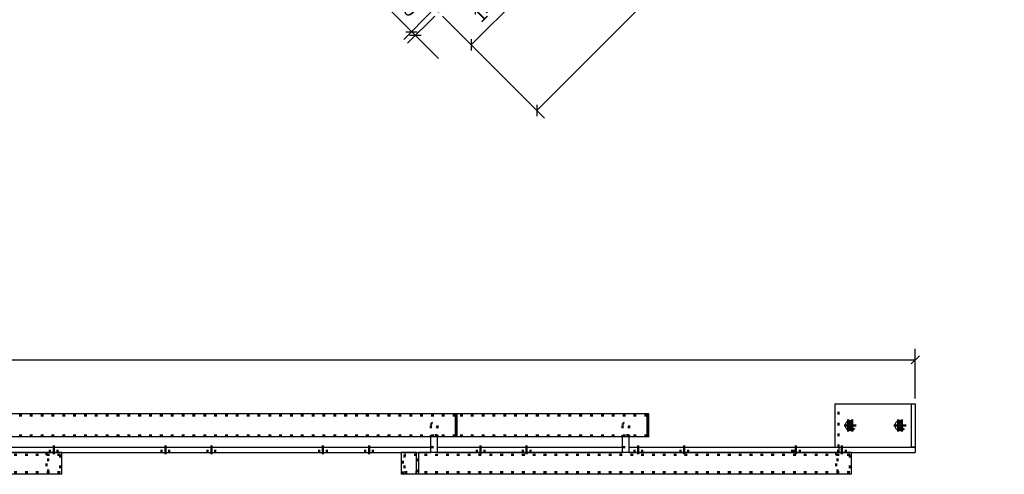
# Model space of a CAD drawing. Header units: millimetres. Extents: x -556 to 285, y -465 to 129.
# Tile 7 of 11: x -143 to 38, y -222 to -138. Entities that reach past the tile are written whole.
import ezdxf

# ---------------------------------------------------------------- set-up
doc = ezdxf.new("R2010")
doc.units = ezdxf.units.MM
doc.linetypes.add('DOT', pattern=[2, 0.5, -1.5])
doc.linetypes.add('STRICHPUNKT2', pattern=[18.5, 10, -4, 0.5, -4])
doc.layers.get('0').update_dxf_attribs({"linetype": 'CONTINUOUS'})
doc.layers.add('DIM49', color=4, linetype='CONTINUOUS')
doc.layers.add('TXT_DIM49', color=2, linetype='CONTINUOUS')
doc.layers.add('LE_ALL', color=7, linetype='CONTINUOUS', lineweight=50)
doc.styles.add('ARIAL', font='arial.ttf')

# ---------------------------------------------------------------- blocks, each defined once
blk = doc.blocks.new('Brede Strip 10x200_00109', base_point=(7.71, -218.27))
for p, q in [((7.72, -217.27), (21.85, -217.27)), ((7.72, -217.27), (7.72, -218.27)), ((21.85, -217.27), (21.85, -218.27)), ((7.72, -218.27), (21.85, -218.27))]:
    blk.add_line(p, q)
at = {"layer": 'LE_ALL', "color": 3, "linetype": 'DOT'}
for p, q in [((-0.56, -218.27), (-0.56, -217.27)), ((7.61, -218.27), (7.61, -217.27)), ((7.71, -218.27), (7.71, -217.27)), ((9.01, -218.27), (9.01, -217.27))]:
    blk.add_line(p, q, dxfattribs=at)
blk = doc.blocks.new('_00111', base_point=(8.31, -218.57))
at = {"layer": 'LE_ALL', "color": 1, "linetype": 'STRICHPUNKT2'}
blk.add_line((8.31, -218.57), (8.31, -216.97), dxfattribs=at)
blk = doc.blocks.new('_00110')
blk.add_blockref('_00111', (8.31, -218.57))
blk = doc.blocks.new('Brede Strip 10x200_00108')
for name, p in [('Brede Strip 10x200_00109', (7.71, -218.27)), ('_00110', (0, 0))]:
    blk.add_blockref(name, p)
blk = doc.blocks.new('Brede Strip 10x200_00113', base_point=(-0.56, -218.27))
for p, q in [((-30.95, -217.27), (7.72, -217.27)), ((7.72, -217.27), (7.72, -218.27)), ((-176.62, -218.27), (-67.51, -218.27)), ((-66.31, -218.27), (-32.15, -218.27)), ((-30.95, -218.27), (7.72, -218.27))]:
    blk.add_line(p, q)
for points in [[(-176.62, -217.27), (-67.51, -217.27)], [(-66.31, -217.27), (-32.15, -217.27)]]:
    blk.add_lwpolyline(points)
at = {"layer": 'LE_ALL', "color": 3, "linetype": 'DOT'}
for p, q in [((-137.79, -218.27), (-137.79, -217.27)), ((-136.39, -218.27), (-136.39, -217.27)), ((-117.19, -218.27), (-117.19, -217.27)), ((-115.79, -218.27), (-115.79, -217.27)), ((-108.71, -218.27), (-108.71, -217.27)), ((-107.31, -218.27), (-107.31, -217.27)), ((-88.12, -218.27), (-88.12, -217.27)), ((-86.72, -218.27), (-86.72, -217.27)), ((-79.63, -218.27), (-79.63, -217.27)), ((-78.23, -218.27), (-78.23, -217.27)), ((-59.04, -218.27), (-59.04, -217.27)), ((-57.64, -218.27), (-57.64, -217.27)), ((-50.55, -218.27), (-50.55, -217.27)), ((-49.15, -218.27), (-49.15, -217.27)), ((-32.15, -217.27), (-30.95, -217.27)), ((-29.96, -218.27), (-29.96, -217.27)), ((-28.56, -218.27), (-28.56, -217.27)), ((-21.47, -218.27), (-21.47, -217.27)), ((-20.07, -218.27), (-20.07, -217.27)), ((-0.88, -218.27), (-0.88, -217.27)), ((-0.56, -218.27), (-0.56, -217.27)), ((0.52, -218.27), (0.52, -217.27))]:
    blk.add_line(p, q, dxfattribs=at)
blk.add_lwpolyline([(-67.51, -217.27), (-66.31, -217.27)], dxfattribs=at)
blk = doc.blocks.new('_00115', base_point=(-398.8, -218.57))
at = {"layer": 'LE_ALL', "color": 1, "linetype": 'STRICHPUNKT2'}
for p, q in [((-137.09, -218.57), (-137.09, -216.97)), ((-116.49, -218.57), (-116.49, -216.97)), ((-108.01, -218.57), (-108.01, -216.97)), ((-87.42, -218.57), (-87.42, -216.97)), ((-78.93, -218.57), (-78.93, -216.97)), ((-58.34, -218.57), (-58.34, -216.97)), ((-49.85, -218.57), (-49.85, -216.97)), ((-29.26, -218.57), (-29.26, -216.97)), ((-20.77, -218.57), (-20.77, -216.97)), ((-0.18, -218.57), (-0.18, -216.97))]:
    blk.add_line(p, q, dxfattribs=at)
blk = doc.blocks.new('_00114')
blk.add_blockref('_00115', (-398.8, -218.57))
blk = doc.blocks.new('Brede Strip 10x200_00112')
for name, p in [('Brede Strip 10x200_00113', (-0.56, -218.27)), ('_00114', (0, 0))]:
    blk.add_blockref(name, p)
blk = doc.blocks.new('Strip 80x10_00125', base_point=(7.71, -217.27))
for p, q in [((7, -209.27), (21.14, -209.27)), ((7, -209.27), (7, -217.27)), ((21.14, -217.27), (21.14, -209.27)), ((21.14, -209.27), (21.85, -209.27)), ((21.85, -209.27), (21.85, -217.27)), ((7, -217.27), (21.14, -217.27)), ((21.85, -217.27), (21.14, -217.27))]:
    blk.add_line(p, q)
for centre, start_param, end_param in [((9.48, -213.27), 3.141593, 6.283185), ((9.48, -213.27), 0, 3.141593), ((18.67, -213.27), 3.141593, 6.283185), ((18.67, -213.27), 0, 3.141593), ((10.18, -213.27), 3.816724, 5.608054), ((19.38, -213.27), 3.816724, 5.608054)]:
    blk.add_ellipse(centre, major_axis=(0, -0.8), ratio=0.707107, start_param=start_param, end_param=end_param)
at = {"layer": 'LE_ALL', "color": 3, "linetype": 'DOT'}
for p, q in [((7.71, -217.27), (7.71, -209.27)), ((9.48, -212.47), (10.18, -212.47)), ((18.67, -212.47), (19.38, -212.47)), ((9.48, -214.07), (10.18, -214.07)), ((18.67, -214.07), (19.38, -214.07))]:
    blk.add_line(p, q, dxfattribs=at)
for centre, start_param, end_param in [((10.18, -213.27), 3.141593, 3.816724), ((10.18, -213.27), 0, 3.141593), ((19.38, -213.27), 3.141593, 3.816724), ((19.38, -213.27), 0, 3.141593), ((10.18, -213.27), 5.608054, 6.283185), ((19.38, -213.27), 5.608054, 6.283185)]:
    blk.add_ellipse(centre, major_axis=(0, -0.8), ratio=0.707107, start_param=start_param, end_param=end_param, dxfattribs=at)
blk = doc.blocks.new('_00127', base_point=(18.46, -213.27))
at = {"layer": 'LE_ALL', "color": 1, "linetype": 'STRICHPUNKT2'}
for p, q in [((9.48, -213.27), (9.48, -212.17)), ((10.18, -213.27), (10.18, -212.17)), ((18.67, -213.27), (18.67, -212.17)), ((19.38, -213.27), (19.38, -212.17)), ((9.48, -213.27), (8.7, -213.27)), ((9.26, -213.27), (10.4, -213.27)), ((10.18, -213.27), (9.41, -213.27)), ((9.48, -213.27), (9.48, -214.37)), ((9.48, -213.27), (10.25, -213.27)), ((10.18, -213.27), (10.18, -214.37)), ((10.18, -213.27), (10.96, -213.27)), ((18.67, -213.27), (17.89, -213.27)), ((18.46, -213.27), (19.59, -213.27)), ((19.38, -213.27), (18.6, -213.27)), ((18.67, -213.27), (18.67, -214.37)), ((18.67, -213.27), (19.45, -213.27)), ((19.38, -213.27), (19.38, -214.37)), ((19.38, -213.27), (20.15, -213.27))]:
    blk.add_line(p, q, dxfattribs=at)
blk = doc.blocks.new('_00126')
blk.add_blockref('_00127', (18.46, -213.27))
blk = doc.blocks.new('Strip 80x10_00124')
for name, p in [('Strip 80x10_00125', (7.71, -217.27)), ('_00126', (0, 0))]:
    blk.add_blockref(name, p)
blk = doc.blocks.new('Constructie buis 42.4x2.6_00130', base_point=(-499.13, -215.13))
blk.add_line((-62.99, -215.39), (-499.13, -215.39))
blk.add_lwpolyline([(-62.99, -215.39), (-62.99, -211.15), (-499.13, -211.15)])
at = {"layer": 'LE_ALL', "color": 3, "linetype": 'DOT'}
blk.add_line((-62.99, -215.13), (-499.13, -215.13), dxfattribs=at)
blk.add_lwpolyline([(-62.99, -211.41), (-499.13, -211.41)], dxfattribs=at)
blk = doc.blocks.new('Constructie buis 42.4x2.6_00129')
blk.add_blockref('Constructie buis 42.4x2.6_00130', (-499.13, -215.13))
blk = doc.blocks.new('Constructie buis 42.4x2.6_00132', base_point=(-463.77, -215.13))
blk.add_line((-27.63, -215.39), (-62.69, -215.39))
blk.add_lwpolyline([(-27.63, -215.39), (-27.63, -211.15), (-62.69, -211.15)])
at = {"layer": 'LE_ALL', "color": 3, "linetype": 'DOT'}
for p, q in [((-27.63, -211.41), (-62.99, -211.41)), ((-27.63, -215.13), (-62.99, -215.13))]:
    blk.add_line(p, q, dxfattribs=at)
blk = doc.blocks.new('Constructie buis 42.4x2.6_00131')
blk.add_blockref('Constructie buis 42.4x2.6_00132', (-463.77, -215.13))
blk = doc.blocks.new('Koker 40x40x4 EN 10219-2_00148', base_point=(7.24, -218.27))
for p, q in [((-69.83, -218.27), (-69.83, -222.27)), ((10.07, -218.27), (-69.83, -218.27)), ((10.07, -222.27), (10.07, -218.27)), ((10.07, -222.27), (-69.83, -222.27))]:
    blk.add_line(p, q)
at = {"layer": 'LE_ALL', "color": 3, "linetype": 'DOT'}
for p, q in [((-72.66, -222.27), (-72.66, -218.27)), ((9.79, -218.67), (-70.12, -218.67)), ((7.24, -218.27), (7.24, -222.27)), ((7.52, -221.87), (7.52, -218.67)), ((9.79, -218.67), (9.79, -221.87))]:
    blk.add_line(p, q, dxfattribs=at)
blk.add_lwpolyline([(9.79, -221.87), (-70.12, -221.87), (-70.12, -218.67), (-72.38, -218.67), (-72.38, -221.87), (-70.12, -221.87)], dxfattribs=at)
blk = doc.blocks.new('Koker 40x40x4 EN 10219-2_00147')
blk.add_blockref('Koker 40x40x4 EN 10219-2_00148', (7.24, -218.27))
blk = doc.blocks.new('Massieve as 12_00150', base_point=(-66.31, -213.27))
for p, q in [((-67.51, -218.27), (-67.51, -215.39)), ((-66.31, -218.27), (-66.31, -215.39)), ((-66.31, -218.27), (-67.51, -218.27))]:
    blk.add_line(p, q)
at = {"layer": 'LE_ALL', "color": 3, "linetype": 'DOT'}
for p, q in [((-67.51, -213.27), (-67.51, -215.07)), ((-66.31, -213.27), (-66.31, -215.07)), ((-66.31, -215.07), (-67.51, -215.07)), ((-67.51, -215.39), (-67.51, -215.07)), ((-66.31, -215.39), (-66.31, -215.07))]:
    blk.add_line(p, q, dxfattribs=at)
blk.add_circle((-66.91, -213.27), 0.6, dxfattribs=at)
blk = doc.blocks.new('Massieve as 12_00149')
blk.add_blockref('Massieve as 12_00150', (-66.31, -213.27))
blk = doc.blocks.new('Strip 40x5_00152', base_point=(-72.66, -222.27))
for p, q in [((-73.02, -218.27), (-73.02, -222.27)), ((-70.19, -218.27), (-73.02, -218.27)), ((-70.19, -222.27), (-70.19, -218.27)), ((-70.19, -218.27), (-69.83, -218.27)), ((-69.83, -218.27), (-69.83, -222.27)), ((-70.19, -222.27), (-73.02, -222.27)), ((-69.83, -222.27), (-70.19, -222.27))]:
    blk.add_line(p, q)
at = {"layer": 'LE_ALL', "color": 3, "linetype": 'DOT'}
blk.add_line((-72.66, -222.27), (-72.66, -218.27), dxfattribs=at)
blk = doc.blocks.new('Strip 40x5_00151')
blk.add_blockref('Strip 40x5_00152', (-72.66, -222.27))
blk = doc.blocks.new('Massieve as 12_00154', base_point=(-30.95, -213.27))
for p, q in [((-32.15, -218.27), (-32.15, -215.39)), ((-30.95, -218.27), (-30.95, -215.39)), ((-30.95, -218.27), (-32.15, -218.27))]:
    blk.add_line(p, q)
at = {"layer": 'LE_ALL', "color": 3, "linetype": 'DOT'}
for p, q in [((-32.15, -213.27), (-32.15, -215.07)), ((-30.95, -213.27), (-30.95, -215.07)), ((-30.95, -215.07), (-32.15, -215.07)), ((-32.15, -215.39), (-32.15, -215.07)), ((-30.95, -215.39), (-30.95, -215.07))]:
    blk.add_line(p, q, dxfattribs=at)
blk.add_circle((-31.55, -213.27), 0.6, dxfattribs=at)
blk = doc.blocks.new('Massieve as 12_00153')
blk.add_blockref('Massieve as 12_00154', (-30.95, -213.27))
blk = doc.blocks.new('Baluster_00146')
for name in ['Massieve as 12_00149', 'Massieve as 12_00153', 'Strip 40x5_00151', 'Koker 40x40x4 EN 10219-2_00147']:
    blk.add_blockref(name, (0, 0))
blk = doc.blocks.new('Koker 40x40x4 EN 10219-2_00157', base_point=(-138.42, -218.27))
for p, q in [((-215.5, -218.27), (-215.5, -222.27)), ((-135.6, -218.27), (-215.5, -218.27)), ((-135.6, -222.27), (-135.6, -218.27)), ((-135.6, -222.27), (-215.5, -222.27))]:
    blk.add_line(p, q)
at = {"layer": 'LE_ALL', "color": 3, "linetype": 'DOT'}
for p, q in [((-218.33, -222.27), (-218.33, -218.27)), ((-135.88, -218.67), (-215.78, -218.67)), ((-138.42, -218.27), (-138.42, -222.27)), ((-138.14, -221.87), (-138.14, -218.67)), ((-135.88, -218.67), (-135.88, -221.87))]:
    blk.add_line(p, q, dxfattribs=at)
blk.add_lwpolyline([(-135.88, -221.87), (-215.78, -221.87), (-215.78, -218.67), (-218.04, -218.67), (-218.04, -221.87), (-215.78, -221.87)], dxfattribs=at)
blk = doc.blocks.new('Koker 40x40x4 EN 10219-2_00156')
blk.add_blockref('Koker 40x40x4 EN 10219-2_00157', (-138.42, -218.27))
blk = doc.blocks.new('Massieve as 12_00159', base_point=(-211.97, -213.27))
for p, q in [((-213.17, -218.27), (-213.17, -215.39)), ((-211.97, -218.27), (-211.97, -215.39)), ((-211.97, -218.27), (-213.17, -218.27))]:
    blk.add_line(p, q)
at = {"layer": 'LE_ALL', "color": 3, "linetype": 'DOT'}
for p, q in [((-213.17, -213.27), (-213.17, -215.07)), ((-211.97, -213.27), (-211.97, -215.07)), ((-211.97, -215.07), (-213.17, -215.07)), ((-213.17, -215.39), (-213.17, -215.07)), ((-211.97, -215.39), (-211.97, -215.07))]:
    blk.add_line(p, q, dxfattribs=at)
blk.add_circle((-212.57, -213.27), 0.6, dxfattribs=at)
blk = doc.blocks.new('Massieve as 12_00158')
blk.add_blockref('Massieve as 12_00159', (-211.97, -213.27))
blk = doc.blocks.new('Strip 40x5_00161', base_point=(-218.33, -222.27))
for p, q in [((-218.68, -218.27), (-218.68, -222.27)), ((-215.85, -218.27), (-218.68, -218.27)), ((-215.85, -222.27), (-215.85, -218.27)), ((-215.85, -218.27), (-215.5, -218.27)), ((-215.5, -218.27), (-215.5, -222.27)), ((-215.85, -222.27), (-218.68, -222.27)), ((-215.5, -222.27), (-215.85, -222.27))]:
    blk.add_line(p, q)
at = {"layer": 'LE_ALL', "color": 3, "linetype": 'DOT'}
blk.add_line((-218.33, -222.27), (-218.33, -218.27), dxfattribs=at)
blk = doc.blocks.new('Strip 40x5_00160')
blk.add_blockref('Strip 40x5_00161', (-218.33, -222.27))
blk = doc.blocks.new('Massieve as 12_00163', base_point=(-176.62, -213.27))
for p, q in [((-177.82, -218.27), (-177.82, -215.39)), ((-176.62, -218.27), (-176.62, -215.39)), ((-176.62, -218.27), (-177.82, -218.27))]:
    blk.add_line(p, q)
at = {"layer": 'LE_ALL', "color": 3, "linetype": 'DOT'}
for p, q in [((-177.82, -213.27), (-177.82, -215.07)), ((-176.62, -213.27), (-176.62, -215.07)), ((-176.62, -215.07), (-177.82, -215.07)), ((-177.82, -215.39), (-177.82, -215.07)), ((-176.62, -215.39), (-176.62, -215.07))]:
    blk.add_line(p, q, dxfattribs=at)
blk.add_circle((-177.22, -213.27), 0.6, dxfattribs=at)
blk = doc.blocks.new('Massieve as 12_00162')
blk.add_blockref('Massieve as 12_00163', (-176.62, -213.27))
blk = doc.blocks.new('Baluster_00155')
for name in ['Massieve as 12_00158', 'Massieve as 12_00162', 'Strip 40x5_00160', 'Koker 40x40x4 EN 10219-2_00156']:
    blk.add_blockref(name, (0, 0))
blk = doc.blocks.new('Plaatwerk D_ 3_00174', base_point=(-62.99, -211.15))
for p in [(-62.99, -211.15), (-62.69, -215.39)]:
    blk.add_line(p, (-62.99, -215.39))
blk.add_lwpolyline([(-62.69, -215.39), (-62.69, -211.15), (-62.99, -211.15)])
blk = doc.blocks.new('Plaatwerk D_ 3_00173')
blk.add_blockref('Plaatwerk D_ 3_00174', (-62.99, -211.15))
blk = doc.blocks.new('Plaatwerk D_ 3_00176', base_point=(-27.63, -211.15))
for p in [(-27.63, -211.15), (-27.33, -215.39)]:
    blk.add_line(p, (-27.63, -215.39))
blk.add_lwpolyline([(-27.33, -215.39), (-27.33, -211.15), (-27.63, -211.15)])
blk = doc.blocks.new('Plaatwerk D_ 3_00175')
blk.add_blockref('Plaatwerk D_ 3_00176', (-27.63, -211.15))
blk = doc.blocks.new('Hekwerk trap_00128')
for name in ['Constructie buis 42.4x2.6_00129', 'Constructie buis 42.4x2.6_00131', 'Plaatwerk D_ 3_00173', 'Plaatwerk D_ 3_00175', 'Baluster_00155', 'Baluster_00146']:
    blk.add_blockref(name, (0, 0))
blk = doc.blocks.new('Trapboom_00107')
for name in ['Strip 80x10_00124', 'Hekwerk trap_00128', 'Brede Strip 10x200_00112', 'Brede Strip 10x200_00108']:
    blk.add_blockref(name, (0, 0))
blk = doc.blocks.new('Smits Agro_00106')
blk.add_blockref('Trapboom_00107', (0, 0))
blk = doc.blocks.new('Nijverdal_00105')
blk.add_blockref('Smits Agro_00106', (0, 0))
blk = doc.blocks.new('_A3D0064_00104')
blk.add_blockref('Nijverdal_00105', (0, 0))
blk = doc.blocks.new('_ANS0064_00103')
blk.add_blockref('_A3D0064_00104', (0, 0))
blk = doc.blocks.new('_D71', base_point=(-58.23, -139.12))
at = {"layer": 'DIM49', "color": 1}
for p, q in [((-55.49, -127.89), (-48.77, -134.61)), ((-50.18, -134.25), (-50.18, -132.13)), ((-60.08, -143.09), (-50.18, -133.19)), ((-65.39, -137.79), (-58.67, -144.51)), ((-60.08, -142.03), (-60.08, -144.15))]:
    blk.add_line(p, q, dxfattribs=at)
at = {"layer": 'TXT_DIM49', "style": 'ARIAL'}
blk.add_text('140', height=2.5, rotation=45.0001, dxfattribs=at).set_placement((-58.23, -139.12))
blk = doc.blocks.new('_D72', base_point=(-50.48, -131.37))
at = {"layer": 'DIM49', "color": 1}
for p, q in [((-51.25, -123.64), (-44.53, -130.37)), ((-55.49, -127.89), (-48.77, -134.61)), ((-50.18, -133.19), (-45.94, -128.95)), ((-45.94, -130.01), (-45.94, -127.89)), ((-50.18, -132.13), (-50.18, -134.25))]:
    blk.add_line(p, q, dxfattribs=at)
at = {"layer": 'TXT_DIM49', "style": 'ARIAL'}
blk.add_text('60', height=2.5, rotation=45.0001, dxfattribs=at).set_placement((-50.48, -131.37))
blk = doc.blocks.new('_D73', base_point=(-74.21, -135.41))
at = {"layer": 'DIM49', "color": 1}
for p, q in [((-75.27, -136.47), (-66.14, -145.61)), ((-67.51, -137.08), (-72.5, -142.07)), ((-66.8, -137.79), (-71.8, -142.78)), ((-72.15, -140.66), (-70.03, -140.66)), ((-69.32, -141.36), (-71.44, -141.36))]:
    blk.add_line(p, q, dxfattribs=at)
at = {"layer": 'TXT_DIM49', "style": 'ARIAL'}
blk.add_text('10', height=2.5, rotation=314.9999, dxfattribs=at).set_placement((-74.21, -135.41))
blk = doc.blocks.new('_D74', base_point=(-9.34, -114.41))
at = {"layer": 'DIM49', "color": 1}
for p, q in [((21.87, -55.34), (38.27, -71.74)), ((-48, -155.18), (36.86, -70.33)), ((36.86, -71.39), (36.86, -69.27)), ((-65.39, -137.79), (-46.58, -156.59)), ((-48, -154.12), (-48, -156.24))]:
    blk.add_line(p, q, dxfattribs=at)
at = {"layer": 'TXT_DIM49', "style": 'ARIAL'}
blk.add_text('1200', height=2.5, rotation=45.0001, dxfattribs=at).set_placement((-9.34, -114.41))
blk = doc.blocks.new('Strip 80x10_00458', base_point=(-65.53, -135.1))
for p, q in [((-56.9, -126.47), (-66.8, -136.37)), ((-56.2, -127.18), (-56.9, -126.47)), ((-56.2, -127.18), (-66.1, -137.08)), ((-66.8, -136.37), (-66.1, -137.08))]:
    blk.add_line(p, q)
at = {"layer": 'LE_ALL', "color": 3, "linetype": 'DOT'}
for p, q in [((-59.17, -128.73), (-58.46, -129.44)), ((-58.18, -127.74), (-57.47, -128.45)), ((-64.54, -134.11), (-63.83, -134.82)), ((-65.53, -135.1), (-64.82, -135.81))]:
    blk.add_line(p, q, dxfattribs=at)
for name, p in [('_D74', (-9.34, -114.41)), ('_D72', (-50.48, -131.37)), ('_D71', (-58.23, -139.12)), ('_D73', (-74.21, -135.41))]:
    blk.add_blockref(name, p)
blk = doc.blocks.new('_00460', base_point=(-65.25, -134.39))
at = {"layer": 'LE_ALL', "color": 1, "linetype": 'STRICHPUNKT2'}
for p, q in [((-58.88, -128.03), (-57.75, -129.16)), ((-65.25, -134.39), (-64.12, -135.52))]:
    blk.add_line(p, q, dxfattribs=at)
blk = doc.blocks.new('_00459')
blk.add_blockref('_00460', (-65.25, -134.39))
blk = doc.blocks.new('Strip 80x10_00457')
for name, p in [('Strip 80x10_00458', (-65.53, -135.1)), ('_00459', (0, 0))]:
    blk.add_blockref(name, p)
blk = doc.blocks.new('Trapboom_00444')
blk.add_blockref('Strip 80x10_00457', (0, 0))
blk = doc.blocks.new('Smits Agro_00443')
blk.add_blockref('Trapboom_00444', (0, 0))
blk = doc.blocks.new('Nijverdal_00442')
blk.add_blockref('Smits Agro_00443', (0, 0))
blk = doc.blocks.new('_A3D0069_00441')
blk.add_blockref('Nijverdal_00442', (0, 0))
blk = doc.blocks.new('_ANS0069_00440')
blk.add_blockref('_A3D0069_00441', (0, 0))
blk = doc.blocks.new('_D1', base_point=(-252.95, -199.65))
at = {"layer": 'DIM49', "color": 1}
for p, q in [((21.85, -208.27), (21.85, -199.15)), ((-520.07, -201.15), (21.85, -201.15)), ((21.1, -201.9), (22.6, -200.4))]:
    blk.add_line(p, q, dxfattribs=at)
blk = doc.blocks.new('PART_1418_00556')
blk.add_blockref('_D1', (-252.95, -199.65))
blk = doc.blocks.new('VIEW_64_00555')
blk.add_blockref('PART_1418_00556', (0, 0))
blk = doc.blocks.new('DVI_FIGURE_00521')
blk.add_blockref('VIEW_64_00555', (0, 0))

msp = doc.modelspace()

# ---------------------------------------------------------------- block references
for name in ['DVI_FIGURE_00521', '_ANS0069_00440', '_ANS0064_00103']:
    msp.add_blockref(name, (0, 0))

doc.saveas('drawing.dxf')
